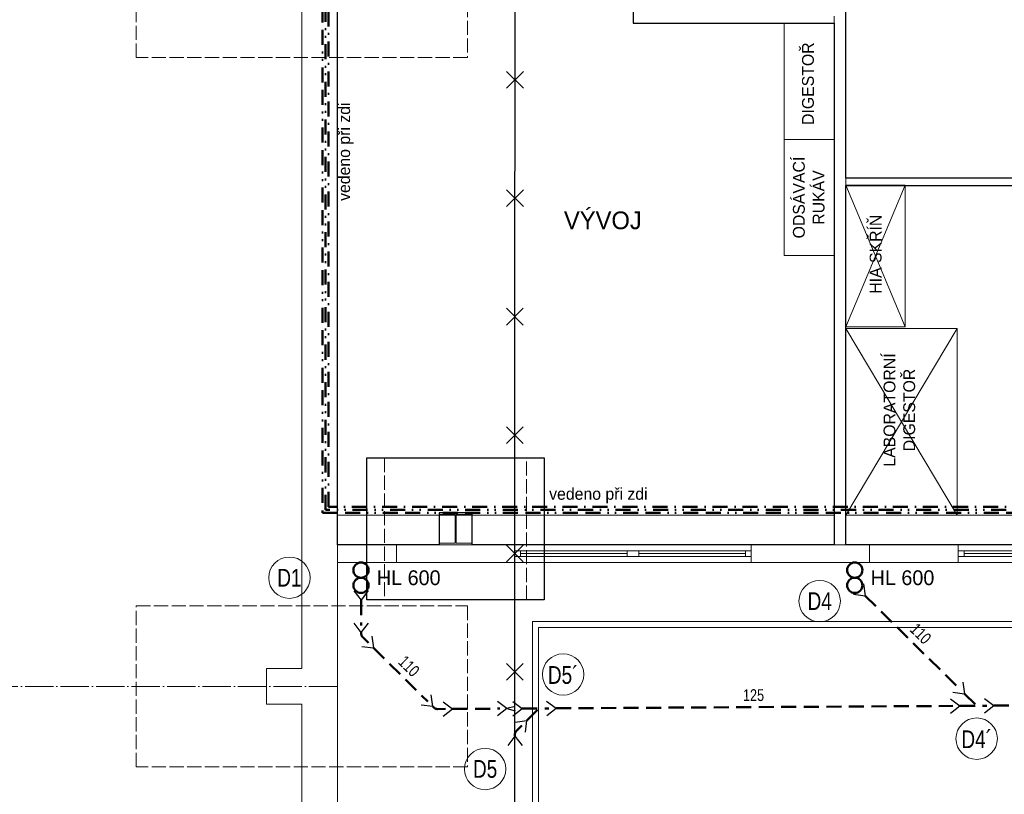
# Model space of a CAD drawing. Header units: millimetres. Extents: x -300186 to 535068, y -28581 to 763298.
# Tile 3 of 256: x -291718 to -283392, y 161077 to 167630. Entities that reach past the tile are written whole.
import ezdxf
from ezdxf.enums import TextEntityAlignment as Align

# ---------------------------------------------------------------- set-up
doc = ezdxf.new("R2010")
doc.units = ezdxf.units.MM
doc.header["$LTSCALE"] = 10
for name, pattern in [('ACAD_ISO02W100', [15, 12, -3]), ('ACAD_ISO04W100', [30, 24, -3, 0, -3]), ('DASHDOT', [25.4, 12.7, -6.35, 0, -6.35]), ('DASHED', [19.05, 12.7, -6.35]), ('DIVIDE', [31.75, 12.7, -6.35, 0, -6.35, 0, -6.35]), ('DIVIDE3', [50.8, 12.7, -6.35, 12.7, -6.35, 0, -6.35, 0, -6.35])]:
    doc.linetypes.add(name, pattern=pattern)
for name, color, linetype, lineweight in [('CKKANALIZACE_DESTOVA_PODZ', 7, 'KANALIZACE_DESTOVA_PODZ', 25), ('NS_tenka', 252, 'Continuous', 18), ('NS_tlusta', 252, 'Continuous', 18), ('NS_velmi_tlusta', 252, 'Continuous', 18), ('text', 6, 'Continuous', 9), ('tlusta', 252, 'Continuous', 15), ('velmi_tlusta', 252, 'Continuous', 18), ('ZTI-DPS-bubliny', 40, 'Continuous', 18), ('ZTI-DPS-Popis4', 140, 'Continuous', 40), ('ZTI-DSP-hl_tvarovky', 7, 'Continuous', 50), ('ZTI-DSP-kanal_destova', 70, 'DASHED', 50), ('ZTI-DSP-potr_cirkulace', 21, 'DIVIDE3', 50), ('ZTI-DSP-potr_studena', 5, 'DASHDOT', 50), ('ZTI-DSP-potr_tepla', 20, 'DIVIDE', 50), ('ZTI-DSP-pvc', 32, 'Continuous', 50), ('ZTI-DSP-zar_predmety_ozn', 7, 'Continuous', 50)]:
    doc.layers.add(name, color=color, linetype=linetype, lineweight=lineweight)
doc.layers.add('netisk', color=30, linetype='Continuous', plot=False)
doc.layers.add('zarizovaci predmety', color=252, linetype='Continuous', lineweight=9, transparency=0.3)
doc.layers.add('ZTI-DPS-potr_studena-popis', color=7, linetype='Continuous')
doc.layers.add('ZTI-DSP-kanal_destova-popis', color=7, linetype='Continuous')
doc.styles.add('laplan', font='txt', dxfattribs={"height": 2})
doc.styles.add('laplan bold', font='txt', dxfattribs={"height": 2})
doc.styles.add('laplan N', font='txt')
doc.linetypes.add('KANALIZACE_DESTOVA_PODZ', pattern='A,35,-15,[102,CADKON.SHX,S=5,R=0,X=0,Y=5],-5,[106,CADKON.SHX,S=5,R=0,X=10,Y=0],30,-15', length=100)

# ---------------------------------------------------------------- blocks, each defined once
blk = doc.blocks.new('*U410', base_point=(11300.4, 9940.1))
at = {"color": 0, "linetype": 'ByBlock'}
for centre in [(11300.4, 9940.1), (11429.2, 9940.1)]:
    blk.add_circle(centre, 64.4, dxfattribs=at)
blk = doc.blocks.new('*U411', base_point=(11300.4, 9940.1))
at = {"color": 0, "linetype": 'ByBlock'}
for centre in [(11300.4, 9940.1), (11429.2, 9940.1)]:
    blk.add_circle(centre, 64.4, dxfattribs=at)
blk = doc.blocks.new('*U472', base_point=(9336, 17086.1))
at = {"color": 255, "linetype": 'ByBlock', "lineweight": 25}
for p, q in [((9275.1, 17306.5), (9336, 17227.1)), ((9396.9, 17306.5), (9336, 17227.1)), ((9450.9, 17287.1), (9437.8, 17187.9)), ((9537, 17201), (9437.8, 17187.9))]:
    blk.add_line(p, q, dxfattribs=at)
at = {"color": 0, "linetype": 'ByBlock', "lineweight": -2}
for p, q in [((9336, 17227.1), (9336, 17001.1)), ((9437.8, 17187.9), (9336, 17086.1))]:
    blk.add_line(p, q, dxfattribs=at)
blk = doc.blocks.new('*U473', base_point=(14613, 15656.1))
at = {"color": 255, "lineweight": 25}
for q in [(14626.1, 15755.3), (14712.1, 15669.2)]:
    blk.add_line((14613, 15656.1), q, dxfattribs=at)
at = {"color": 0, "lineweight": -2}
for p, q in [((14604.2, 15647.3), (14613, 15656.1)), ((14507.5, 15635.6), (14575.9, 15635.6))]:
    blk.add_line(p, q, dxfattribs=at)
blk.add_arc((14575.9, 15675.6), 40, 270, 315, dxfattribs=at)
blk = doc.blocks.new('*U474', base_point=(14613, 15656.1))
at = {"color": 255, "lineweight": 25}
for q in [(14626.1, 15755.3), (14712.1, 15669.2)]:
    blk.add_line((14613, 15656.1), q, dxfattribs=at)
at = {"color": 0, "lineweight": -2}
for p, q in [((14604.2, 15647.3), (14613, 15656.1)), ((14507.5, 15635.6), (14575.9, 15635.6))]:
    blk.add_line(p, q, dxfattribs=at)
blk.add_arc((14575.9, 15675.6), 40, 270, 315, dxfattribs=at)
blk = doc.blocks.new('*U475', base_point=(0, -274.16))
at = {"color": 255, "linetype": 'ByBlock', "lineweight": 25}
for p in [(-60.9, 79.3), (60.9, 79.3)]:
    blk.add_line(p, (0, 0), dxfattribs=at)
at = {"color": 0, "linetype": 'ByBlock', "lineweight": -2}
blk.add_line((0, 0), (0, -214.16), dxfattribs=at)
blk = doc.blocks.new('*U476')
at = {"color": 255, "linetype": 'ByBlock', "lineweight": 25}
for p in [(-60.9, 79.3), (60.9, 79.3)]:
    blk.add_line(p, (0, 0), dxfattribs=at)
at = {"color": 0, "linetype": 'ByBlock', "lineweight": -2}
blk.add_line((0, 0), (0, -646.45), dxfattribs=at)
blk = doc.blocks.new('*U477')
at = {"color": 255, "linetype": 'ByBlock', "lineweight": 25}
for p in [(-60.9, 79.3), (60.9, 79.3)]:
    blk.add_line(p, (0, 0), dxfattribs=at)
at = {"color": 0, "linetype": 'ByBlock', "lineweight": -2}
blk.add_line((0, 0), (0, -1120.73), dxfattribs=at)
blk = doc.blocks.new('*U478')
at = {"color": 255, "linetype": 'ByBlock', "lineweight": 25}
for p in [(-60.9, 79.3), (60.9, 79.3)]:
    blk.add_line(p, (0, 0), dxfattribs=at)
at = {"color": 0, "linetype": 'ByBlock', "lineweight": -2}
blk.add_line((0, 0), (0, -9096.74), dxfattribs=at)
blk = doc.blocks.new('*U482', base_point=(9336, 17086.1))
at = {"color": 255, "linetype": 'ByBlock', "lineweight": 25}
for p, q in [((9275.1, 17306.5), (9336, 17227.1)), ((9396.9, 17306.5), (9336, 17227.1)), ((9450.9, 17287.1), (9437.8, 17187.9)), ((9537, 17201), (9437.8, 17187.9))]:
    blk.add_line(p, q, dxfattribs=at)
at = {"color": 0, "linetype": 'ByBlock', "lineweight": -2}
for p, q in [((9336, 17227.1), (9336, 17001.1)), ((9437.8, 17187.9), (9336, 17086.1))]:
    blk.add_line(p, q, dxfattribs=at)
blk = doc.blocks.new('*U483', base_point=(14613, 15656.1))
at = {"color": 255, "lineweight": 25}
for q in [(14626.1, 15755.3), (14712.1, 15669.2)]:
    blk.add_line((14613, 15656.1), q, dxfattribs=at)
at = {"color": 0, "lineweight": -2}
for p, q in [((14604.2, 15647.3), (14613, 15656.1)), ((14507.5, 15635.6), (14575.9, 15635.6))]:
    blk.add_line(p, q, dxfattribs=at)
blk.add_arc((14575.9, 15675.6), 40, 270, 315, dxfattribs=at)
blk = doc.blocks.new('*U484', base_point=(20647.8, 18973.7))
at = {"color": 255, "linetype": 'ByBlock', "lineweight": 25}
for p, q in [((20647.8, 19103.6), (20586.9, 19183)), ((20647.8, 19103.6), (20708.7, 19183)), ((20647.8, 19103.6), (20629.8, 19033.7)), ((20665.8, 19033.7), (20647.8, 19103.6))]:
    blk.add_line(p, q, dxfattribs=at)
blk = doc.blocks.new('*U485')
at = {"color": 255, "linetype": 'ByBlock', "lineweight": 25}
for p in [(-60.9, 79.3), (60.9, 79.3)]:
    blk.add_line(p, (0, 0), dxfattribs=at)
at = {"color": 0, "linetype": 'ByBlock', "lineweight": -2}
blk.add_line((0, 0), (0, -399.09), dxfattribs=at)
blk = doc.blocks.new('*U486')
at = {"color": 255, "linetype": 'ByBlock', "lineweight": 25}
for p in [(-60.9, 79.3), (60.9, 79.3)]:
    blk.add_line(p, (0, 0), dxfattribs=at)
at = {"color": 0, "linetype": 'ByBlock', "lineweight": -2}
blk.add_line((0, 0), (0, -3355.99), dxfattribs=at)
blk = doc.blocks.new('A$C58849bc7')
at = {"layer": 'NS_tlusta'}
for p, q in [((0, 150), (1000, 150)), ((0, 100), (1000, 100)), ((50, 100), (50, 50)), ((950, 100), (950, 50)), ((0, 50), (1000, 50)), ((0, 0), (1000, 0)), ((50, 75), (950, 75))]:
    blk.add_line(p, q, dxfattribs=at)
blk = doc.blocks.new('slepak')
at = {"layer": 'netisk', "color": 252}
for points in [[(9703.3, 108427.7), (11863.6, 108354.1), (11863.6, 107546.5), (11863.6, 107276.5), (12143.6, 107276.5), (12143.6, 107546.5), (11863.6, 107546.5), (11863.6, 108354.1), (16743.6, 108176.2), (16743.6, 100376.5), (13703.6, 100376.5), (9703.6, 100376.5)], [(5403.6, 106199), (6603.6, 106199), (6603.6, 107949), (7903.6, 107971.2), (7903.6, 101688.5), (9603.6, 101688.5), (9603.6, 97276.5), (6543.6, 97276.5), (6543.6, 97546.5), (6263.6, 97546.5), (6263.6, 97276.5), (5403.6, 97276.5)], [(9703.6, 100316.5), (13643.6, 100316.5), (13643.6, 97276.5), (12043.6, 97276.5), (12043.6, 97546.5), (11763.6, 97546.5), (11763.6, 97276.5), (9703.6, 97276.5)]]:
    blk.add_lwpolyline(points, close=True, dxfattribs=at)
at = {"layer": 'netisk', "elevation": 319.2}
blk.add_lwpolyline([(5653.6, 98011.5), (7153.6, 98011.5), (7153.6, 96811.5), (5653.6, 96811.5)], close=True, dxfattribs=at)
at = {"layer": 'NS_tenka', "color": 252}
for p, q in [((5903.6, 97276.5), (5903.6, 97126.5)), ((9903.6, 97276.5), (9903.6, 97126.5)), ((7053.6, 96626.5), (23454.6, 96626.5)), ((7053.6, 96626.5), (7053.6, 90576.5)), ((7103.6, 96576.5), (23481.9, 96576.5)), ((7103.6, 96576.5), (7103.6, 90526.5))]:
    blk.add_line(p, q, dxfattribs=at)
at = {"layer": 'NS_tlusta', "color": 252}
for p, q in [((9603.6, 101748.5), (9603.6, 101688.5)), ((9703.6, 100316.5), (9703.6, 100376.5)), ((5403.6, 97526.5), (9603.6, 97526.5)), ((9703.6, 97526.5), (13643.6, 97526.5)), ((5403.6, 97276.5), (5403.6, 97126.5)), ((5803.6, 97276.5), (6003.6, 97276.5)), ((6263.6, 97276.5), (6543.6, 97276.5)), ((9603.6, 97276.5), (9703.6, 97276.5))]:
    blk.add_line(p, q, dxfattribs=at)
at = {"layer": 'NS_tlusta', "color": 252, "linetype": 'ACAD_ISO02W100'}
blk.add_lwpolyline([(5803.6, 96811.5), (7003.6, 96811.5), (7003.6, 98011.5), (5803.6, 98011.5)], close=True, dxfattribs=at)
at = {"layer": 'NS_velmi_tlusta', "color": 252}
for p, q in [((7903.6, 101688.5), (9603.6, 101688.5)), ((5403.6, 97276.5), (6263.6, 97276.5)), ((6543.6, 97276.5), (6903.6, 97276.5)), ((6903.6, 97276.5), (6903.6, 97126.5)), ((8903.6, 97276.5), (9603.6, 97276.5)), ((8903.6, 97276.5), (8903.6, 97126.5)), ((9703.6, 97276.5), (10653.6, 97276.5)), ((10653.6, 97276.5), (10653.6, 97126.5)), ((5403.6, 97126.5), (6903.6, 97126.5)), ((8903.6, 97126.5), (10653.6, 97126.5))]:
    blk.add_line(p, q, dxfattribs=at)
for points in [[(9703.6, 108427.7), (9703.6, 100376.5)], [(7903.6, 104088.5), (7903.6, 101688.5)], [(9603.6, 101688.5), (9603.6, 97276.5)], [(9703.6, 100376.5), (11203.6, 100376.5)], [(9703.6, 100316.5), (9703.6, 97276.5)], [(9703.6, 100316.5), (11203.6, 100316.5)], [(6263.6, 97276.5), (6263.6, 97289.5), (6399.6, 97289.5), (6399.6, 97533.5), (6263.6, 97533.5), (6263.6, 97546.5), (6543.6, 97546.5), (6543.6, 97533.5), (6407.6, 97533.5), (6407.6, 97289.5), (6543.6, 97289.5), (6543.6, 97276.5)]]:
    blk.add_lwpolyline(points, dxfattribs=at)
at = {"layer": 'tlusta', "color": 252, "linetype": 'ACAD_ISO04W100'}
blk.add_line((5403.6, 96078.5), (-900.7, 96078.5), dxfattribs=at)
at = {"layer": 'tlusta', "color": 252, "linetype": 'ACAD_ISO02W100'}
for points in [[(6504.2, 101397.3), (3702.9, 101397.3), (3702.9, 102759.7), (6504.2, 102759.7)], [(6504.2, 95397.3), (3702.9, 95397.3), (3702.9, 96759.7), (6504.2, 96759.7)]]:
    blk.add_lwpolyline(points, close=True, dxfattribs=at)
at = {"layer": 'velmi_tlusta', "color": 252}
for p, q in [((5403.6, 106199), (5403.6, 97276.5)), ((5103.6, 101928.5), (5103.6, 96228.5)), ((5403.6, 97126.5), (5403.6, 85000.7)), ((5103.6, 95928.5), (5103.6, 90228.5))]:
    blk.add_line(p, q, dxfattribs=at)
blk.add_lwpolyline([(5103.6, 96228.5), (4803.6, 96228.5), (4803.6, 95928.5), (5103.6, 95928.5)], dxfattribs=at)
at = {"layer": 'zarizovaci predmety', "color": 252}
for p, q in [((9703.6, 99119.4), (10203.6, 100319.4)), ((9703.6, 100319.4), (10203.6, 99119.4)), ((10643.6, 97526.5), (9703.6, 99106.5)), ((9703.6, 97526.5), (10643.6, 99106.5))]:
    blk.add_line(p, q, dxfattribs=at)
for points in [[(9603.6, 101688.5), (9603.6, 100706.2), (9182.3, 100706.2), (9182.3, 101688.5)], [(9603.6, 100706.2), (9603.6, 99723.9), (9182.3, 99723.9), (9182.3, 100706.2)], [(9703.6, 99119.4), (9703.6, 100319.4), (10203.6, 100319.4), (10203.6, 99119.4)], [(9703.6, 97526.5), (9703.6, 99106.5), (10643.6, 99106.5), (10643.6, 97526.5)]]:
    blk.add_lwpolyline(points, close=True, dxfattribs=at)
at = {"layer": 'NS_tlusta', "color": 252}
for p in [(6903.6, 97126.5), (7903.6, 97126.5), (10653.6, 97126.5)]:
    blk.add_blockref('A$C58849bc7', p, dxfattribs=at)
at = {"layer": 'text', "color": 252, "rotation": 90, "style": 'laplan N'}
for s, width, gutter_width, insert, char_height, attachment_point in [('\\pi1880.72915;SKLADOVACÍ HALA\\P\\pi2434.22915;(MLÝN)', 5545.815, 500, (4114, 90532.7), 150, 1), ('HIA SKŘÍŇ', 2129.36, 1000, (9955.6, 99734.4), 100, 5), ('LABORATORNÍ\\PDIGESTOŘ', 2129.36, 1000, (10156.4, 98416.5), 100, 5)]:
    blk.add_mtext_dynamic_manual_height_columns(s, width=width, gutter_width=gutter_width, heights=[0], dxfattribs=dict(at, insert=insert, char_height=char_height, attachment_point=attachment_point))
at = {"layer": 'text', "color": 252, "insert": (7319.7, 100096.1), "char_height": 150, "attachment_point": 1, "style": 'laplan N'}
blk.add_mtext_dynamic_manual_height_columns('VÝVOJ', width=5545.815, gutter_width=500, heights=[0], dxfattribs=at)
at = {"layer": 'text', "color": 252, "char_height": 100, "attachment_point": 5, "rotation": 90, "style": 'laplan N', "bg_fill": 3, "box_fill_scale": 1, "bg_fill_color": 256, "bg_fill_transparency": 0}
for s, insert in [('DIGESTOŘ', (9383.3, 101177.1)), ('ODSÁVACÍ RUKÁV', (9390, 100214))]:
    blk.add_mtext_dynamic_manual_height_columns(s, width=694.062, gutter_width=1000, heights=[0], dxfattribs=dict(at, insert=insert))

msp = doc.modelspace()

# ---------------------------------------------------------------- linework, layer by layer
at = {"layer": 'CKKANALIZACE_DESTOVA_PODZ'}
msp.add_lwpolyline([(-287531.524, 159005.789), (-287530.946, 161569.207), (-287528.791, 171128.63)], dxfattribs=at)
at = {"layer": 'CKKANALIZACE_DESTOVA_PODZ', "color": 1}
for points in [[(-287458.983, 167192.201), (-287600.405, 167050.78)], [(-287458.983, 167050.78), (-287600.405, 167192.201)], [(-287459.209, 166190.416), (-287600.631, 166048.995)], [(-287459.209, 166048.995), (-287600.631, 166190.416)], [(-287459.435, 165188.631), (-287600.856, 165047.21)], [(-287459.435, 165047.21), (-287600.856, 165188.631)], [(-287459.661, 164186.846), (-287601.082, 164045.425)], [(-287459.661, 164045.425), (-287601.082, 164186.846)], [(-287459.887, 163185.061), (-287601.308, 163043.64)], [(-287459.887, 163043.64), (-287601.308, 163185.061)], [(-287460.113, 162183.276), (-287601.534, 162041.855)], [(-287460.113, 162041.855), (-287601.534, 162183.276)]]:
    msp.add_lwpolyline(points, dxfattribs=at)
at = {"layer": 'NS_velmi_tlusta', "color": 252, "lineweight": 18}
msp.add_line((-287531.905, 163188.106), (-287531.905, 163038.106), dxfattribs=at)
at = {"layer": 'ZTI-DPS-bubliny'}
for centre in [(-289437.424, 162909.3), (-284953.516, 162711.283), (-287122.564, 162090.726), (-283625.906, 161547.986), (-287782.662, 161290.978)]:
    msp.add_circle(centre, 175, dxfattribs=at)

# ---------------------------------------------------------------- block references
at = {"layer": 'ZTI-DSP-hl_tvarovky', "rotation": 269.9999999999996}
for name, p in [('*U411', (-288831.905, 162973.703)), ('*U410', (-284656.905, 162973.703))]:
    msp.add_blockref(name, p, dxfattribs=at)
at = {"layer": 'ZTI-DSP-kanal_destova'}
for name, p, rotation in [('*U477', (-284568.412, 162757.463), 45.34428989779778), ('*U475', (-288829.51, 162446.345), 0.3442898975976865), ('*U476', (-288726.191, 162315.433), 45.34428989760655), ('*U472', (-283626.076, 161826.383), 90.34428989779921), ('*U478', (-283481.079, 161827.254), 90.3442898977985), ('*U485', (-288058.037, 161799.397), 90.34428989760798), ('*U486', (-287183.001, 161804.655), 90.34428989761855), ('*U483', (-287530.946, 161569.207), 225.3442898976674)]:
    msp.add_blockref(name, p, dxfattribs=dict(at, rotation=rotation))
at = {"layer": 'ZTI-DSP-kanal_destova', "xscale": -1}
for name, p, rotation in [('*U473', (-288829.51, 162446.345), 315.3442898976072), ('*U474', (-288223.664, 161818.908), 0.3442898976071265), ('*U482', (-287327.998, 161803.784), 90.34428989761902)]:
    msp.add_blockref(name, p, dxfattribs=dict(at, rotation=rotation))
at = {"layer": 'ZTI-DSP-pvc', "rotation": 90.34428989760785}
msp.add_blockref('*U484', (-287468.996, 161802.937), dxfattribs=at)

# ---------------------------------------------------------------- texts
at = {"layer": 'ZTI-DPS-Popis4', "style": 'laplan bold', "width": 0.8}
for s, p in [('D1', (-289437.424, 162909.3)), ('D4', (-284953.516, 162711.283)), ('D5´', (-287122.564, 162090.726)), ('D4´', (-283625.906, 161547.986)), ('D5', (-287782.662, 161290.978))]:
    msp.add_text(s, height=150, dxfattribs=at).set_placement(p, align=Align.MIDDLE)
at = {"layer": 'ZTI-DPS-potr_studena-popis', "color": 0, "style": 'laplan'}
msp.add_text('vedeno při zdi', height=100, rotation=90, dxfattribs=at).set_placement((-288974.695, 166097.096), align=Align.MIDDLE_LEFT)
at = {"layer": 'ZTI-DSP-kanal_destova-popis', "color": 7, "char_height": 100, "attachment_point": 8, "rotation": 315.3442899, "style": 'laplan N'}
for insert in [(-284135.685, 162400.166), (-288462.07, 162124.733)]:
    msp.add_mtext('\\W0.8;110 ', dxfattribs=dict(at, insert=insert))
at = {"layer": 'ZTI-DSP-zar_predmety_ozn', "style": 'laplan N'}
for p in [(-288428.284, 162909.3), (-284253.284, 162909.3)]:
    msp.add_text('HL 600', height=125, dxfattribs=at).set_placement(p, align=Align.MIDDLE_CENTER)

# ---------------------------------------------------------------- next in the draw order: block references
msp.add_blockref('slepak', (-294435.48, 65911.631))

# ---------------------------------------------------------------- next in the draw order: linework, layer by layer
at = {"layer": 'ZTI-DSP-potr_cirkulace'}
msp.add_lwpolyline([(-289156.905, 171800.118), (-289156.905, 163458.106), (-277656.905, 163458.106)], dxfattribs=at)
at = {"layer": 'ZTI-DSP-potr_studena'}
msp.add_lwpolyline([(-270126.905, 165092.356), (-270231.905, 165092.356), (-270231.905, 163508.106), (-289106.905, 163508.106), (-289106.905, 171700.118)], dxfattribs=at)
at = {"layer": 'ZTI-DSP-potr_tepla'}
msp.add_lwpolyline([(-277656.905, 163483.106), (-289131.905, 163483.106), (-289131.905, 171750.118)], dxfattribs=at)

# ---------------------------------------------------------------- next in the draw order: texts
at = {"layer": 'ZTI-DPS-potr_studena-popis', "color": 0, "style": 'laplan'}
msp.add_text('vedeno při zdi', height=100, dxfattribs=at).set_placement((-287240.999, 163618.92), align=Align.MIDDLE_LEFT)
at = {"layer": 'ZTI-DSP-kanal_destova-popis', "color": 7, "insert": (-285512.511, 161864.694), "char_height": 100, "attachment_point": 8, "rotation": 0.3442899, "style": 'laplan N'}
msp.add_mtext('\\W0.8;125 ', dxfattribs=at)

doc.saveas('drawing.dxf')
